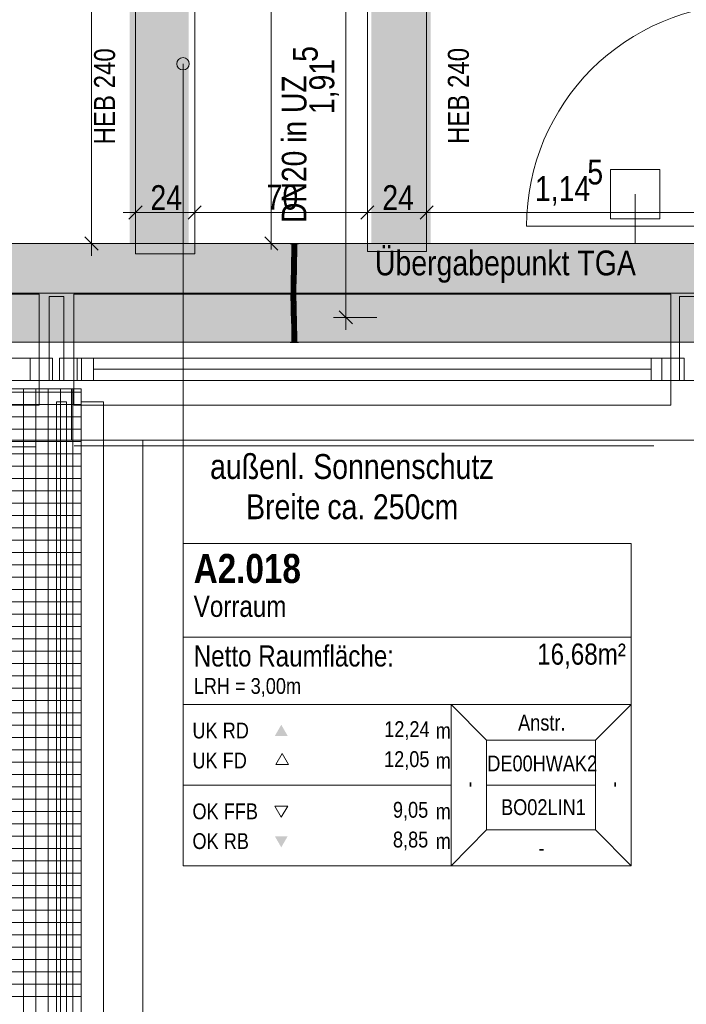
# Model space of a CAD drawing. Extents: x -620 to 300, y 62 to 1112.
# Tile 18 of 88: x -351 to -297, y 552 to 632. Entities that reach past the tile are written whole.
import ezdxf
from ezdxf.lldxf.tags import DXFTag

# ---------------------------------------------------------------- set-up
doc = ezdxf.new("R2010")
doc.units = 0
doc.layers.get('0').update_dxf_attribs({"lineweight": 13})
for name, color, linetype, lineweight, true_color in [('30 -33 Aussenwände- 7 Fassade_ Elemente', 7, 'Continuous', 9, 0x00aacc), ('30 -34 Innenwände- 4 Türen_Fenster', 7, 'Continuous', 15, 0x9955ff), ('30 -34 Innenwände- 6 Elemente', 7, 'Continuous', 9, 0xff6633), ('30 -35 Decken- 1 Konstruktion-Träger- Stahlbeton', 7, 'grob-A06G9RP38I', 13, 0x33aa00), ('70 -72 Beschriftung- 1 Beschriftung allgemein', 7, 'Continuous', 9, 0xff6633), ('70 -75 Raumstempel- 1 Raumstempel', 1, 'Continuous', 50, 0xff0000), ('70 -75 Raumstempel-2 Verweislinie', 1, 'Continuous', 9, 0xff0000), ('70 -76 Bemaßung- 2 Allgemein', 9, 'Continuous', 5, 0x808080), ('E_Leerrohr 20', 7, 'Continuous', 13, 0xcc0099), ('E_Leerrohr 20-Shading', 7, 'Continuous', 13, 0xcc0099), ('iwb_Schraffur_Unterzug', 7, 'Continuous', 5, 0xffffcc)]:
    doc.layers.add(name, color=color, linetype=linetype, lineweight=lineweight, true_color=true_color)
for name, color, linetype, lineweight in [('30 -35 Decken- 1 Konstruktion-Träger- Stahl Hohlprofil', 7, 'grob-A06G9RP38I', 9), ('60- 61 allgemeine Ausstattung- 4 Terrassen', 7, 'Continuous', 9), ('70 -71 Achsen- 1 Gebäudeachsen', 7, 'STRICHPUNKT2-A06G9RP48I', 18), ('Detailelementbeschriftung', 7, 'Continuous', 9)]:
    doc.layers.add(name, color=color, linetype=linetype, lineweight=lineweight)
doc.styles.get("Standard").update_dxf_attribs({"font": 'ARIALN.TTF'})
tags = doc.linetypes.add('fein_strichliert-A06G9RP58I', pattern=[4, 1, -2, 1]).pattern_tags.tags
tags[8:9] = [DXFTag(74, 4), DXFTag(75, 0), DXFTag(340, '0'), DXFTag(46, 0.0), DXFTag(50, 0.0), DXFTag(44, 0.0), DXFTag(45, 0.0)]
tags[6:7] = [DXFTag(74, 4), DXFTag(75, 0), DXFTag(340, '0'), DXFTag(46, 0.0), DXFTag(50, 0.0), DXFTag(44, 0.0), DXFTag(45, 0.0)]
tags[4:5] = [DXFTag(74, 4), DXFTag(75, 0), DXFTag(340, '0'), DXFTag(46, 0.0), DXFTag(50, 0.0), DXFTag(44, 0.0), DXFTag(45, 0.0)]
tags = doc.linetypes.add('grob-A06G9RP38I', pattern=[14, 3, -8, 3]).pattern_tags.tags
tags[8:9] = [DXFTag(74, 4), DXFTag(75, 0), DXFTag(340, '0'), DXFTag(46, 0.0), DXFTag(50, 0.0), DXFTag(44, 0.0), DXFTag(45, 0.0)]
tags[6:7] = [DXFTag(74, 4), DXFTag(75, 0), DXFTag(340, '0'), DXFTag(46, 0.0), DXFTag(50, 0.0), DXFTag(44, 0.0), DXFTag(45, 0.0)]
tags[4:5] = [DXFTag(74, 4), DXFTag(75, 0), DXFTag(340, '0'), DXFTag(46, 0.0), DXFTag(50, 0.0), DXFTag(44, 0.0), DXFTag(45, 0.0)]
tags = doc.linetypes.add('STRICHPUNKT2', pattern=[12.7, 6.35, -3.175, 0, -3.175]).pattern_tags.tags
tags[10:11] = [DXFTag(74, 4), DXFTag(75, 0), DXFTag(340, '0'), DXFTag(46, 0.0), DXFTag(50, 0.0), DXFTag(44, 0.0), DXFTag(45, 0.0)]
tags[8:9] = [DXFTag(74, 4), DXFTag(75, 0), DXFTag(340, '0'), DXFTag(46, 0.0), DXFTag(50, 0.0), DXFTag(44, 0.0), DXFTag(45, 0.0)]
tags[6:7] = [DXFTag(74, 4), DXFTag(75, 0), DXFTag(340, '0'), DXFTag(46, 0.0), DXFTag(50, 0.0), DXFTag(44, 0.0), DXFTag(45, 0.0)]
tags[4:5] = [DXFTag(74, 4), DXFTag(75, 0), DXFTag(340, '0'), DXFTag(46, 0.0), DXFTag(50, 0.0), DXFTag(44, 0.0), DXFTag(45, 0.0)]
tags = doc.linetypes.add('STRICHPUNKT2-A06G9RP48I', pattern=[12.7, 6.35, -3.175, 0, -3.175]).pattern_tags.tags
tags[10:11] = [DXFTag(74, 4), DXFTag(75, 0), DXFTag(340, '0'), DXFTag(46, 0.0), DXFTag(50, 0.0), DXFTag(44, 0.0), DXFTag(45, 0.0)]
tags[8:9] = [DXFTag(74, 4), DXFTag(75, 0), DXFTag(340, '0'), DXFTag(46, 0.0), DXFTag(50, 0.0), DXFTag(44, 0.0), DXFTag(45, 0.0)]
tags[6:7] = [DXFTag(74, 4), DXFTag(75, 0), DXFTag(340, '0'), DXFTag(46, 0.0), DXFTag(50, 0.0), DXFTag(44, 0.0), DXFTag(45, 0.0)]
tags[4:5] = [DXFTag(74, 4), DXFTag(75, 0), DXFTag(340, '0'), DXFTag(46, 0.0), DXFTag(50, 0.0), DXFTag(44, 0.0), DXFTag(45, 0.0)]

# ---------------------------------------------------------------- blocks, each defined once
blk = doc.blocks.new('Shading-A06G9RMF8I', base_point=(-328.627, 610.71))
at = {"layer": 'E_Leerrohr 20-Shading', "color": 223, "true_color": 0xc67fb4}
for points in [[(-328.908, 613.614), (-328.966, 613.614), (-328.914, 612.891), (-328.972, 612.892)], [(-328.566, 613.614), (-328.625, 613.614), (-328.577, 612.886), (-328.631, 612.887)], [(-328.572, 612.886), (-328.566, 613.614), (-328.577, 612.886)], [(-328.914, 612.891), (-328.972, 612.892), (-328.931, 612.167), (-328.988, 612.169)], [(-328.929, 612.167), (-328.914, 612.891), (-328.931, 612.167)], [(-328.619, 612.886), (-328.631, 612.887), (-328.639, 612.16), (-328.646, 612.161)], [(-328.603, 612.159), (-328.577, 612.886), (-328.639, 612.16), (-328.619, 612.886)], [(-328.588, 612.159), (-328.572, 612.886), (-328.603, 612.159), (-328.577, 612.886)], [(-328.931, 612.167), (-328.988, 612.169), (-328.953, 611.443), (-329.007, 611.444)], [(-328.953, 611.443), (-328.95, 611.443), (-328.931, 612.167), (-328.929, 612.167)], [(-328.95, 611.443), (-328.949, 611.443), (-328.929, 612.167)], [(-328.639, 612.16), (-328.646, 612.161), (-328.664, 611.435), (-328.666, 611.435)], [(-328.664, 611.435), (-328.653, 611.435), (-328.639, 612.16), (-328.627, 612.16)], [(-328.653, 611.435), (-328.637, 611.435), (-328.627, 612.16), (-328.603, 612.159)], [(-328.608, 611.434), (-328.588, 612.159), (-328.637, 611.435), (-328.603, 612.159)], [(-329.026, 610.719), (-328.962, 611.169), (-329.007, 611.444), (-328.953, 611.443)], [(-328.977, 610.718), (-328.971, 610.848), (-329.026, 610.719), (-328.962, 611.169)], [(-328.968, 610.718), (-328.955, 611.217), (-328.977, 610.718)], [(-328.962, 611.169), (-328.971, 610.848), (-328.956, 611.207), (-328.958, 611.153)], [(-328.953, 611.443), (-328.962, 611.169), (-328.95, 611.443), (-328.956, 611.207)], [(-328.958, 611.153), (-328.955, 611.217), (-328.956, 611.207)], [(-328.956, 611.207), (-328.955, 611.217), (-328.95, 611.443), (-328.949, 611.443)], [(-328.685, 610.711), (-328.678, 610.711), (-328.673, 611.174), (-328.671, 610.913)], [(-328.678, 610.711), (-328.669, 610.711), (-328.671, 610.913)], [(-328.673, 611.174), (-328.671, 610.913), (-328.664, 611.435), (-328.653, 611.435)], [(-328.664, 611.435), (-328.666, 611.435), (-328.673, 611.174)], [(-328.671, 610.913), (-328.669, 610.711), (-328.653, 611.435), (-328.637, 611.435)], [(-328.627, 610.71), (-328.608, 611.434), (-328.669, 610.711), (-328.637, 611.435)], [(-328.977, 610.718), (-329.026, 610.719), (-329, 609.991), (-329.04, 609.992)], [(-328.981, 609.991), (-328.968, 610.718), (-329, 609.991), (-328.977, 610.718)], [(-328.696, 609.988), (-328.678, 610.711), (-328.699, 609.988), (-328.683, 610.711)], [(-328.683, 610.711), (-328.685, 610.711), (-328.699, 609.988)], [(-328.692, 609.988), (-328.669, 610.711), (-328.696, 609.988), (-328.678, 610.711)], [(-328.692, 609.988), (-328.691, 609.988), (-328.682, 610.316)], [(-328.691, 609.988), (-328.669, 610.711), (-328.682, 610.316)], [(-328.691, 609.988), (-328.64, 609.987), (-328.669, 610.711), (-328.627, 610.71)], [(-329.006, 609.264), (-329.003, 609.63), (-329.043, 609.264), (-329.042, 609.631)], [(-329.006, 609.264), (-329.043, 609.264), (-328.992, 608.654), (-329.035, 608.653)], [(-329.003, 609.63), (-329, 609.991), (-329.042, 609.631), (-329.04, 609.992)], [(-328.985, 609.264), (-328.981, 609.991), (-329.006, 609.264), (-329, 609.991)], [(-328.977, 608.654), (-328.985, 609.264), (-328.992, 608.654), (-329.006, 609.264)], [(-328.702, 609.265), (-328.699, 609.625), (-328.701, 609.463)], [(-328.702, 609.265), (-328.698, 609.265), (-328.699, 609.625), (-328.695, 609.625)], [(-328.699, 609.265), (-328.702, 609.265), (-328.693, 608.659), (-328.694, 608.659)], [(-328.699, 609.625), (-328.7, 609.625), (-328.701, 609.463)], [(-328.7, 609.625), (-328.699, 609.625), (-328.699, 609.988), (-328.696, 609.988)], [(-328.699, 609.625), (-328.695, 609.625), (-328.696, 609.988), (-328.692, 609.988)], [(-328.684, 608.659), (-328.698, 609.265), (-328.693, 608.659), (-328.699, 609.265)], [(-328.698, 609.265), (-328.643, 609.266), (-328.695, 609.625), (-328.642, 609.624)], [(-328.635, 608.66), (-328.643, 609.266), (-328.684, 608.659), (-328.698, 609.265)], [(-328.695, 609.625), (-328.642, 609.624), (-328.691, 609.988), (-328.64, 609.987)], [(-328.695, 609.625), (-328.691, 609.988), (-328.694, 609.698)], [(-328.691, 609.988), (-328.692, 609.988), (-328.694, 609.698)], [(-328.992, 608.654), (-329.035, 608.653), (-328.967, 608.044), (-329.02, 608.042)], [(-328.962, 608.044), (-328.977, 608.654), (-328.967, 608.044), (-328.992, 608.654)], [(-328.684, 608.659), (-328.694, 608.659), (-328.659, 608.052), (-328.679, 608.052)], [(-328.621, 608.053), (-328.635, 608.66), (-328.659, 608.052), (-328.684, 608.659)], [(-329.02, 608.042), (-328.999, 607.875), (-328.967, 608.044), (-328.958, 607.875)], [(-328.999, 607.875), (-329.02, 608.042), (-329.015, 607.875)], [(-329.002, 607.434), (-328.944, 607.435), (-329.015, 607.875), (-328.999, 607.875)], [(-328.999, 607.875), (-328.944, 607.435), (-328.958, 607.875), (-328.955, 607.806)], [(-328.955, 607.806), (-328.962, 608.044), (-328.967, 608.044)], [(-328.65, 607.878), (-328.659, 608.052), (-328.674, 607.877), (-328.679, 608.052)], [(-328.628, 607.445), (-328.65, 607.878), (-328.661, 607.444), (-328.674, 607.877)], [(-328.615, 607.878), (-328.621, 608.053), (-328.65, 607.878), (-328.659, 608.052)], [(-328.628, 607.445), (-328.602, 607.445), (-328.65, 607.878), (-328.615, 607.878)], [(-328.944, 607.435), (-329.002, 607.434), (-328.926, 606.827), (-328.985, 606.826)], [(-328.628, 607.445), (-328.661, 607.444), (-328.598, 606.836), (-328.643, 606.834)], [(-328.598, 606.836), (-328.643, 606.834), (-328.575, 606.225), (-328.63, 606.224)], [(-328.585, 606.836), (-328.602, 607.445), (-328.598, 606.836), (-328.628, 607.445)], [(-328.571, 606.225), (-328.585, 606.836), (-328.575, 606.225), (-328.598, 606.836)], [(-328.926, 606.827), (-328.985, 606.826), (-328.914, 606.22), (-328.971, 606.219)], [(-328.914, 606.22), (-328.971, 606.219), (-328.911, 605.614), (-328.966, 605.614)], [(-328.913, 606.22), (-328.926, 606.827), (-328.914, 606.22), (-328.926, 606.827)], [(-328.908, 605.614), (-328.913, 606.22), (-328.911, 605.614), (-328.914, 606.22)], [(-328.566, 605.614), (-328.575, 606.225), (-328.625, 605.614), (-328.63, 606.224)], [(-328.566, 605.614), (-328.571, 606.225), (-328.575, 606.225)]]:
    blk.add_solid(points, dxfattribs=at)
at = {"layer": 'E_Leerrohr 20-Shading', "color": 231, "true_color": 0xe17fc9}
for points in [[(-328.801, 613.614), (-328.908, 613.614), (-328.801, 612.889), (-328.914, 612.891)], [(-328.772, 612.889), (-328.766, 613.614), (-328.801, 612.889), (-328.801, 613.614)], [(-328.766, 613.614), (-328.772, 612.889), (-328.768, 612.889)], [(-328.762, 612.889), (-328.766, 613.614), (-328.768, 612.889)], [(-328.631, 612.887), (-328.625, 613.614), (-328.762, 612.889), (-328.766, 613.614)], [(-328.868, 612.89), (-328.914, 612.891), (-328.865, 612.166), (-328.929, 612.167)], [(-328.805, 612.164), (-328.801, 612.889), (-328.865, 612.166), (-328.868, 612.89)], [(-328.788, 612.164), (-328.772, 612.889), (-328.805, 612.164), (-328.801, 612.889)], [(-328.772, 612.889), (-328.788, 612.164), (-328.783, 612.164)], [(-328.772, 612.164), (-328.768, 612.889), (-328.783, 612.164), (-328.772, 612.889)], [(-328.751, 612.163), (-328.762, 612.889), (-328.772, 612.164), (-328.768, 612.889)], [(-328.646, 612.161), (-328.631, 612.887), (-328.751, 612.163), (-328.762, 612.889)], [(-328.865, 612.166), (-328.929, 612.167), (-328.864, 611.441), (-328.949, 611.443)], [(-328.864, 611.441), (-328.821, 611.439), (-328.865, 612.166), (-328.809, 612.164)], [(-328.821, 611.439), (-328.812, 611.439), (-328.809, 612.164), (-328.805, 612.164)], [(-328.807, 611.439), (-328.788, 612.164), (-328.812, 611.439), (-328.805, 612.164)], [(-328.783, 612.164), (-328.788, 612.164), (-328.796, 611.439), (-328.807, 611.439)], [(-328.778, 611.438), (-328.772, 612.164), (-328.796, 611.439), (-328.783, 612.164)], [(-328.737, 611.437), (-328.751, 612.163), (-328.778, 611.438), (-328.772, 612.164)], [(-328.666, 611.435), (-328.646, 612.161), (-328.737, 611.437), (-328.751, 612.163)], [(-328.955, 611.217), (-328.968, 610.718), (-328.945, 610.717)], [(-328.949, 611.443), (-328.955, 611.217), (-328.864, 611.441), (-328.864, 611.358)], [(-328.864, 611.358), (-328.955, 611.217), (-328.863, 610.859)], [(-328.945, 610.717), (-328.863, 610.715), (-328.955, 611.217), (-328.863, 610.859)], [(-328.864, 611.441), (-328.864, 611.358), (-328.821, 611.439), (-328.821, 611.426)], [(-328.821, 611.426), (-328.864, 611.358), (-328.831, 610.734), (-328.863, 610.859)], [(-328.863, 610.859), (-328.863, 610.715), (-328.831, 610.734), (-328.832, 610.714)], [(-328.827, 610.714), (-328.812, 611.439), (-328.831, 610.734), (-328.821, 611.426)], [(-328.812, 611.439), (-328.827, 610.714), (-328.814, 611.175)], [(-328.814, 611.175), (-328.827, 610.714), (-328.812, 611.175), (-328.823, 610.714)], [(-328.823, 610.714), (-328.809, 610.714), (-328.812, 611.175), (-328.801, 611.175)], [(-328.821, 611.426), (-328.812, 611.439), (-328.821, 611.439)], [(-328.814, 611.175), (-328.807, 611.439), (-328.812, 611.439)], [(-328.814, 611.175), (-328.801, 611.175), (-328.807, 611.439), (-328.796, 611.439)], [(-328.809, 610.714), (-328.784, 610.713), (-328.801, 611.175), (-328.78, 611.175)], [(-328.801, 611.175), (-328.78, 611.175), (-328.796, 611.439), (-328.778, 611.438)], [(-328.784, 610.713), (-328.724, 610.712), (-328.78, 611.175), (-328.732, 611.174)], [(-328.732, 611.174), (-328.737, 611.437), (-328.78, 611.175), (-328.778, 611.438)], [(-328.673, 611.174), (-328.666, 611.435), (-328.732, 611.174), (-328.737, 611.437)], [(-328.724, 610.712), (-328.685, 610.711), (-328.732, 611.174), (-328.673, 611.174)], [(-328.945, 610.717), (-328.968, 610.718), (-328.936, 609.991), (-328.981, 609.991)], [(-328.936, 609.991), (-328.859, 609.99), (-328.945, 610.717), (-328.863, 610.715)], [(-328.863, 610.715), (-328.859, 609.99), (-328.832, 610.714), (-328.84, 609.99)], [(-328.84, 609.99), (-328.827, 610.714), (-328.832, 610.714)], [(-328.823, 610.714), (-328.827, 610.714), (-328.837, 609.99), (-328.84, 609.99)], [(-328.819, 609.989), (-328.809, 610.714), (-328.837, 609.99), (-328.823, 610.714)], [(-328.832, 610.714), (-328.827, 610.714), (-328.831, 610.734)], [(-328.788, 609.989), (-328.784, 610.713), (-328.819, 609.989), (-328.809, 610.714)], [(-328.714, 609.988), (-328.724, 610.712), (-328.788, 609.989), (-328.784, 610.713)], [(-328.714, 609.988), (-328.707, 609.988), (-328.724, 610.712), (-328.686, 610.711)], [(-328.707, 609.988), (-328.699, 609.988), (-328.686, 610.711), (-328.685, 610.711)], [(-328.936, 609.991), (-328.981, 609.991), (-328.934, 609.265), (-328.985, 609.264)], [(-328.934, 609.265), (-328.985, 609.264), (-328.939, 608.654), (-328.977, 608.654)], [(-328.939, 608.654), (-328.837, 608.656), (-328.934, 609.265), (-328.85, 609.265)], [(-328.936, 609.991), (-328.935, 609.629), (-328.859, 609.99), (-328.855, 609.628)], [(-328.935, 609.629), (-328.934, 609.265), (-328.855, 609.628), (-328.85, 609.265)], [(-328.859, 609.99), (-328.855, 609.628), (-328.84, 609.99), (-328.842, 609.628)], [(-328.85, 609.628), (-328.855, 609.628), (-328.847, 609.265), (-328.85, 609.265)], [(-328.842, 609.628), (-328.85, 609.628), (-328.843, 609.265), (-328.847, 609.265)], [(-328.85, 609.265), (-328.837, 608.656), (-328.847, 609.265), (-328.835, 608.656)], [(-328.835, 608.656), (-328.843, 609.265), (-328.847, 609.265)], [(-328.823, 609.265), (-328.842, 609.628), (-328.843, 609.265)], [(-328.823, 609.265), (-328.843, 609.265), (-328.822, 608.657), (-328.835, 608.656)], [(-328.823, 609.265), (-328.819, 609.989), (-328.842, 609.628), (-328.837, 609.99)], [(-328.837, 609.99), (-328.84, 609.99), (-328.842, 609.628)], [(-328.823, 609.265), (-328.789, 609.265), (-328.822, 609.461), (-328.788, 609.462)], [(-328.786, 608.657), (-328.789, 609.265), (-328.822, 608.657), (-328.823, 609.265)], [(-328.788, 609.462), (-328.788, 609.989), (-328.822, 609.461), (-328.819, 609.989)], [(-328.788, 609.462), (-328.789, 609.265), (-328.712, 609.369), (-328.714, 609.265)], [(-328.789, 609.265), (-328.786, 608.657), (-328.714, 609.265), (-328.715, 609.239)], [(-328.712, 609.463), (-328.714, 609.988), (-328.788, 609.462), (-328.788, 609.989)], [(-328.788, 609.462), (-328.712, 609.369), (-328.712, 609.463)], [(-328.715, 609.239), (-328.786, 608.657), (-328.73, 608.658)], [(-328.712, 609.265), (-328.715, 609.239), (-328.726, 608.658), (-328.73, 608.658)], [(-328.712, 609.265), (-328.726, 608.658), (-328.713, 609.129)], [(-328.717, 608.659), (-328.709, 609.265), (-328.713, 609.129)], [(-328.709, 609.265), (-328.717, 608.659), (-328.702, 609.265), (-328.707, 608.659)], [(-328.715, 609.239), (-328.712, 609.265), (-328.714, 609.265)], [(-328.714, 609.988), (-328.713, 609.782), (-328.707, 609.988)], [(-328.714, 609.265), (-328.712, 609.265), (-328.712, 609.369)], [(-328.713, 609.782), (-328.712, 609.265), (-328.707, 609.988), (-328.699, 609.988)], [(-328.709, 609.265), (-328.712, 609.265), (-328.713, 609.129)], [(-328.712, 609.265), (-328.709, 609.265), (-328.699, 609.988), (-328.7, 609.625)], [(-328.704, 609.463), (-328.709, 609.265), (-328.701, 609.463), (-328.702, 609.265)], [(-328.707, 608.659), (-328.694, 608.659), (-328.702, 609.265)], [(-328.7, 609.625), (-328.704, 609.463), (-328.701, 609.463)], [(-328.939, 608.654), (-328.977, 608.654), (-328.95, 608.044), (-328.962, 608.044)], [(-328.95, 608.044), (-328.82, 608.048), (-328.939, 608.654), (-328.837, 608.656)], [(-328.82, 608.048), (-328.835, 608.656), (-328.837, 608.656)], [(-328.822, 608.657), (-328.835, 608.656), (-328.817, 608.048), (-328.82, 608.048)], [(-328.782, 608.049), (-328.786, 608.657), (-328.817, 608.048), (-328.822, 608.657)], [(-328.782, 608.049), (-328.745, 608.05), (-328.786, 608.657), (-328.726, 608.658)], [(-328.745, 608.05), (-328.728, 608.05), (-328.726, 608.658), (-328.717, 608.659)], [(-328.728, 608.05), (-328.713, 608.051), (-328.717, 608.659), (-328.707, 608.659)], [(-328.726, 608.658), (-328.717, 608.659), (-328.713, 609.129)], [(-328.713, 608.051), (-328.679, 608.052), (-328.707, 608.659), (-328.694, 608.659)], [(-328.95, 608.044), (-328.962, 608.044), (-328.955, 607.806)], [(-328.955, 607.806), (-328.802, 607.439), (-328.953, 607.875), (-328.815, 607.877)], [(-328.802, 607.439), (-328.955, 607.806), (-328.944, 607.435)], [(-328.815, 607.877), (-328.82, 608.048), (-328.953, 607.875), (-328.95, 608.044)], [(-328.817, 608.048), (-328.82, 608.048), (-328.815, 607.877)], [(-328.777, 607.44), (-328.782, 608.049), (-328.815, 607.877), (-328.817, 608.048)], [(-328.777, 607.44), (-328.815, 607.877), (-328.802, 607.439)], [(-328.777, 607.44), (-328.764, 607.44), (-328.782, 608.049), (-328.745, 608.05)], [(-328.764, 607.44), (-328.741, 607.441), (-328.745, 608.05), (-328.728, 608.05)], [(-328.728, 608.05), (-328.741, 607.441), (-328.713, 608.051), (-328.717, 607.674)], [(-328.717, 607.674), (-328.741, 607.441), (-328.72, 607.442)], [(-328.679, 608.052), (-328.717, 607.674), (-328.681, 607.443), (-328.72, 607.442)], [(-328.717, 607.674), (-328.679, 608.052), (-328.713, 608.051)], [(-328.679, 608.052), (-328.681, 607.443), (-328.674, 607.877)], [(-328.681, 607.443), (-328.661, 607.444), (-328.674, 607.877)], [(-328.802, 607.439), (-328.944, 607.435), (-328.785, 606.831), (-328.926, 606.827)], [(-328.777, 607.44), (-328.802, 607.439), (-328.772, 606.831), (-328.785, 606.831)], [(-328.764, 607.44), (-328.777, 607.44), (-328.774, 607.129)], [(-328.772, 606.831), (-328.764, 607.44), (-328.774, 607.129)], [(-328.772, 606.831), (-328.753, 606.832), (-328.764, 607.44), (-328.741, 607.441)], [(-328.762, 606.222), (-328.7, 606.223), (-328.753, 606.832), (-328.691, 606.833)], [(-328.741, 607.441), (-328.753, 606.832), (-328.72, 607.442), (-328.727, 606.832)], [(-328.727, 606.832), (-328.691, 606.833), (-328.72, 607.442), (-328.681, 607.443)], [(-328.7, 606.223), (-328.63, 606.224), (-328.691, 606.833), (-328.643, 606.834)], [(-328.691, 606.833), (-328.643, 606.834), (-328.681, 607.443), (-328.661, 607.444)], [(-328.916, 606.828), (-328.926, 606.827), (-328.913, 606.22)], [(-328.771, 606.222), (-328.785, 606.831), (-328.913, 606.22), (-328.916, 606.828)], [(-328.771, 606.222), (-328.913, 606.22), (-328.766, 605.614), (-328.908, 605.614)], [(-328.772, 606.831), (-328.785, 606.831), (-328.768, 606.222), (-328.771, 606.222)], [(-328.762, 606.222), (-328.753, 606.832), (-328.768, 606.222), (-328.772, 606.831)], [(-328.766, 605.614), (-328.768, 606.222), (-328.771, 606.222)], [(-328.766, 605.614), (-328.762, 606.222), (-328.768, 606.222)], [(-328.766, 605.614), (-328.708, 605.614), (-328.762, 606.222), (-328.7, 606.223)], [(-328.708, 605.614), (-328.625, 605.614), (-328.7, 606.223), (-328.63, 606.224)]]:
    blk.add_solid(points, dxfattribs=at)
blk = doc.blocks.new('Shading-A06G9RMH8I', base_point=(-328.766, 606.402))
at = {"layer": 'E_Leerrohr 20-Shading', "color": 213, "true_color": 0xd67fc0}
for points in [[(-328.766, 606.402), (-328.966, 606.402), (-328.766, 605.614), (-328.966, 605.614)], [(-328.566, 606.402), (-328.766, 606.402), (-328.566, 605.614), (-328.766, 605.614)], [(-328.831, 605.614), (-329.096, 605.614), (-328.831, 605.602), (-329.096, 605.602)], [(-328.766, 605.602), (-328.766, 605.614), (-328.831, 605.602), (-328.831, 605.614)], [(-328.436, 605.614), (-328.766, 605.614), (-328.436, 605.602), (-328.766, 605.602)]]:
    blk.add_solid(points, dxfattribs=at)
blk = doc.blocks.new('Shading-A06G9RMJ8I', base_point=(-328.966, 612.826))
at = {"layer": 'E_Leerrohr 20-Shading', "color": 213, "true_color": 0xd67fc0}
for points in [[(-329.096, 613.626), (-329.096, 613.614), (-328.831, 613.626), (-328.831, 613.614)], [(-328.966, 612.826), (-328.766, 612.826), (-328.966, 613.614), (-328.766, 613.614)], [(-328.831, 613.614), (-328.766, 613.614), (-328.831, 613.626), (-328.766, 613.626)], [(-328.766, 613.614), (-328.436, 613.614), (-328.766, 613.626), (-328.436, 613.626)], [(-328.766, 612.826), (-328.566, 612.826), (-328.766, 613.614), (-328.566, 613.614)]]:
    blk.add_solid(points, dxfattribs=at)
blk = doc.blocks.new('Referenz-A06G9RP68I')
at = {"layer": '30 -33 Aussenwände- 7 Fassade_ Elemente', "color": 0, "lineweight": -2}
for p, q in [((-349.447, 609.534), (-397.847, 609.534)), ((-349.447, 604.334), (-349.447, 609.534)), ((-346.647, 609.534), (-346.647, 604.334)), ((-298.247, 609.534), (-346.647, 609.534)), ((-298.247, 604.334), (-298.247, 609.534)), ((-351.047, 604.334), (-349.447, 604.334)), ((-349.447, 604.334), (-349.447, 602.534)), ((-346.647, 604.334), (-346.647, 602.534)), ((-345.047, 604.334), (-346.647, 604.334)), ((-345.047, 604.334), (-345.047, 602.534)), ((-345.047, 604.334), (-299.847, 604.334)), ((-299.847, 602.534), (-299.847, 604.334)), ((-299.847, 604.334), (-298.247, 604.334)), ((-298.247, 604.334), (-298.247, 602.534)), ((-345.047, 603.434), (-299.847, 603.434)), ((-349.447, 602.534), (-351.047, 602.534)), ((-349.447, 602.534), (-349.447, 600.534)), ((-346.647, 600.534), (-346.647, 602.534)), ((-346.647, 602.534), (-345.047, 602.534)), ((-299.847, 602.534), (-345.047, 602.534)), ((-298.247, 602.534), (-299.847, 602.534)), ((-298.247, 602.534), (-298.247, 600.534)), ((-346.847, 597.694), (-346.847, 601.834)), ((-349.447, 600.534), (-397.847, 600.534)), ((-298.247, 600.534), (-346.647, 600.534)), ((-292.547, 597.694), (-346.847, 597.694))]:
    blk.add_line(p, q, dxfattribs=at)
at = {"layer": '30 -33 Aussenwände- 7 Fassade_ Elemente', "color": 0, "linetype": 'Continuous', "lineweight": -2, "ltscale": 0.13}
for p, q in [((-348.647, 609.334), (-347.447, 609.334)), ((-348.647, 602.534), (-348.647, 609.334)), ((-347.447, 609.334), (-347.447, 602.534)), ((-297.547, 609.334), (-296.347, 609.334)), ((-297.547, 602.534), (-297.547, 609.334)), ((-397.575, 604.334), (-348.375, 604.334)), ((-350.175, 602.534), (-350.175, 604.334)), ((-350.175, 604.334), (-348.375, 604.334)), ((-348.375, 604.334), (-348.375, 602.534)), ((-348.375, 604.334), (-348.375, 602.534)), ((-347.821, 602.534), (-347.821, 604.334)), ((-347.821, 604.334), (-346.021, 604.334)), ((-346.375, 604.334), (-297.175, 604.334)), ((-346.375, 602.534), (-346.375, 604.334)), ((-346.021, 604.334), (-346.021, 602.534)), ((-298.975, 604.334), (-297.175, 604.334)), ((-298.975, 602.534), (-298.975, 604.334)), ((-297.175, 604.334), (-297.175, 602.534)), ((-297.175, 604.334), (-297.175, 602.534)), ((-348.375, 602.534), (-397.575, 602.534)), ((-348.375, 602.534), (-350.175, 602.534)), ((-347.447, 602.534), (-348.647, 602.534)), ((-346.021, 602.534), (-347.821, 602.534)), ((-297.175, 602.534), (-346.375, 602.534)), ((-297.175, 602.534), (-298.975, 602.534)), ((-296.347, 602.534), (-297.547, 602.534))]:
    blk.add_line(p, q, dxfattribs=at)
at = {"layer": '30 -33 Aussenwände- 7 Fassade_ Elemente', "color": 0, "linetype": 'grob-A06G9RP38I', "lineweight": -2, "ltscale": 0.13}
blk.add_line((-344.247, 597.694), (-395.147, 597.694), dxfattribs=at)
at = {"layer": '30 -34 Innenwände- 4 Türen_Fenster', "color": 0, "linetype": 'grob-A06G9RP38I', "lineweight": -2, "ltscale": 0.13}
blk.add_line((-291.947, 615.034), (-309.947, 615.034), dxfattribs=at)
blk.add_ellipse((-291.947, 615.034), major_axis=(0, 18), ratio=1, start_param=0, end_param=1.570796, dxfattribs=at)
at = {"layer": '30 -34 Innenwände- 6 Elemente', "color": 0, "linetype": 'Continuous', "lineweight": -2, "ltscale": 0.13}
for p, q in [((-348.047, 600.795), (-348.047, 448.634)), ((-347.247, 600.795), (-348.047, 600.795)), ((-347.247, 449.434), (-347.247, 600.795)), ((-346.047, 600.795), (-346.047, 450.634)), ((-344.247, 600.795), (-346.047, 600.795)), ((-344.247, 452.434), (-344.247, 600.795))]:
    blk.add_line(p, q, dxfattribs=at)
at = {"layer": '30 -35 Decken- 1 Konstruktion-Träger- Stahl Hohlprofil', "color": 0, "linetype": 'grob-A06G9RP38I', "lineweight": -2, "ltscale": 0.13}
for p, q in [((-341.647, 612.791), (-341.647, 771.691)), ((-336.847, 771.691), (-336.847, 612.791)), ((-322.847, 612.976), (-322.847, 771.876)), ((-318.047, 771.876), (-318.047, 612.976)), ((-336.847, 612.791), (-341.647, 612.791)), ((-318.047, 612.976), (-322.847, 612.976))]:
    blk.add_line(p, q, dxfattribs=at)
at = {"layer": '30 -35 Decken- 1 Konstruktion-Träger- Stahlbeton', "color": 0, "lineweight": -2}
for p, q in [((-452.147, 613.634), (34.853, 613.634)), ((-452.147, 605.634), (34.853, 605.634))]:
    blk.add_line(p, q, dxfattribs=at)
at = {"layer": '60- 61 allgemeine Ausstattung- 4 Terrassen', "color": 0, "lineweight": -2}
for p, q in [((-346.047, 601.834), (-448.347, 601.834)), ((-448.347, 601.575), (-346.047, 601.575)), ((-350.727, 454.734), (-350.727, 601.834)), ((-349.727, 454.734), (-349.727, 601.834)), ((-348.727, 454.734), (-348.727, 601.834)), ((-347.727, 454.734), (-347.727, 601.834)), ((-346.727, 454.734), (-346.727, 601.834)), ((-346.047, 454.734), (-346.047, 601.834)), ((-448.347, 600.575), (-346.047, 600.575)), ((-448.347, 599.575), (-346.047, 599.575)), ((-448.347, 598.575), (-346.047, 598.575)), ((-448.347, 597.575), (-346.047, 597.575)), ((-448.347, 596.575), (-346.047, 596.575)), ((-448.347, 595.575), (-346.047, 595.575)), ((-448.347, 594.575), (-346.047, 594.575)), ((-448.347, 593.575), (-346.047, 593.575)), ((-448.347, 592.575), (-346.047, 592.575)), ((-448.347, 591.575), (-346.047, 591.575)), ((-448.347, 590.575), (-346.047, 590.575)), ((-448.347, 589.575), (-346.047, 589.575)), ((-448.347, 588.575), (-346.047, 588.575)), ((-448.347, 587.575), (-346.047, 587.575)), ((-448.347, 586.575), (-346.047, 586.575)), ((-448.347, 585.575), (-346.047, 585.575)), ((-448.347, 584.575), (-346.047, 584.575)), ((-448.347, 583.575), (-346.047, 583.575)), ((-448.347, 582.575), (-346.047, 582.575)), ((-448.347, 581.575), (-346.047, 581.575)), ((-448.347, 580.575), (-346.047, 580.575)), ((-448.347, 579.575), (-346.047, 579.575)), ((-448.347, 578.575), (-346.047, 578.575)), ((-448.347, 577.575), (-346.047, 577.575)), ((-448.347, 576.575), (-346.047, 576.575)), ((-448.347, 575.575), (-346.047, 575.575)), ((-448.347, 574.575), (-346.047, 574.575)), ((-448.347, 573.575), (-346.047, 573.575)), ((-448.347, 572.575), (-346.047, 572.575)), ((-448.347, 571.575), (-346.047, 571.575)), ((-448.347, 570.575), (-346.047, 570.575)), ((-448.347, 569.575), (-346.047, 569.575)), ((-448.347, 568.575), (-346.047, 568.575)), ((-448.347, 567.575), (-346.047, 567.575)), ((-448.347, 566.575), (-346.047, 566.575)), ((-448.347, 565.575), (-346.047, 565.575)), ((-448.347, 564.575), (-346.047, 564.575)), ((-448.347, 563.575), (-346.047, 563.575)), ((-448.347, 562.575), (-346.047, 562.575)), ((-448.347, 561.575), (-346.047, 561.575)), ((-448.347, 560.575), (-346.047, 560.575)), ((-448.347, 559.575), (-346.047, 559.575)), ((-448.347, 558.575), (-346.047, 558.575)), ((-448.347, 557.575), (-346.047, 557.575)), ((-448.347, 556.575), (-346.047, 556.575)), ((-448.347, 555.575), (-346.047, 555.575)), ((-444.207, 554.575), (-346.047, 554.575)), ((-444.207, 553.575), (-346.047, 553.575)), ((-444.207, 552.575), (-346.047, 552.575))]:
    blk.add_line(p, q, dxfattribs=at)
at = {"layer": '60- 61 allgemeine Ausstattung- 4 Terrassen', "color": 0, "linetype": 'Continuous', "lineweight": -2, "ltscale": 0.13}
blk.add_line((-341.047, 456.574), (-341.047, 597.694), dxfattribs=at)
at = {"layer": '70 -71 Achsen- 1 Gebäudeachsen', "color": 0, "linetype": 'STRICHPUNKT2-A06G9RP48I', "lineweight": -2, "ltscale": 0.13}
blk.add_line((-539.606, 609.614), (75.885, 609.614), dxfattribs=at)
at = {"layer": '70 -72 Beschriftung- 1 Beschriftung allgemein', "color": 0, "linetype": 'fein_strichliert-A06G9RP58I', "lineweight": -2, "ltscale": 0.13}
for p, q in [((-303.147, 619.634), (-299.147, 619.634)), ((-303.147, 615.634), (-303.147, 619.634)), ((-299.147, 619.634), (-299.147, 615.634)), ((-299.147, 615.634), (-303.147, 615.634))]:
    blk.add_line(p, q, dxfattribs=at)
at = {"layer": '70 -72 Beschriftung- 1 Beschriftung allgemein', "color": 0, "linetype": 'Continuous', "lineweight": -2, "ltscale": 0.13}
for p, q in [((-301.147, 613.634), (-301.147, 617.634)), ((-399.247, 602.534), (-349.247, 602.534)), ((-349.777, 597.138), (-396.777, 597.138)), ((-299.623, 597.229), (-346.623, 597.229))]:
    blk.add_line(p, q, dxfattribs=at)
at = {"layer": '70 -75 Raumstempel- 1 Raumstempel', "color": 0, "lineweight": -2}
for p, q in [((-337.797, 589.313), (-337.797, 563.174)), ((-301.473, 589.313), (-337.797, 589.313)), ((-301.473, 563.174), (-301.473, 589.313)), ((-301.473, 581.718), (-337.797, 581.718)), ((-337.797, 576.243), (-316.068, 576.243)), ((-313.185, 573.346), (-316.068, 576.243)), ((-301.473, 576.243), (-316.068, 576.243)), ((-316.068, 576.243), (-316.068, 563.174)), ((-304.357, 573.346), (-301.473, 576.243)), ((-313.185, 566.071), (-313.185, 573.346)), ((-313.185, 573.346), (-304.357, 573.346)), ((-304.357, 566.071), (-304.357, 573.346)), ((-329.76, 572.283), (-330.283, 571.377)), ((-329.237, 571.377), (-329.76, 572.283)), ((-330.283, 571.377), (-329.237, 571.377)), ((-337.797, 569.708), (-316.068, 569.708)), ((-304.357, 569.708), (-313.185, 569.708)), ((-329.831, 567.104), (-330.354, 568.01)), ((-330.354, 568.01), (-329.308, 568.01)), ((-329.308, 568.01), (-329.831, 567.104)), ((-313.185, 566.071), (-316.068, 563.174)), ((-313.185, 566.071), (-304.357, 566.071)), ((-304.357, 566.071), (-301.473, 563.174)), ((-301.473, 563.174), (-337.797, 563.174))]:
    blk.add_line(p, q, dxfattribs=at)
for points in [[(-329.308, 573.698), (-329.831, 574.604), (-330.354, 573.698)], [(-329.308, 565.568), (-329.831, 564.661), (-330.354, 565.568)]]:
    blk.add_solid(points, dxfattribs=at)
at = {"layer": '70 -75 Raumstempel-2 Verweislinie', "color": 0, "linetype": 'Continuous', "lineweight": -2, "ltscale": 0.13}
blk.add_line((-337.797, 589.313), (-337.797, 628.209), dxfattribs=at)
at = {"layer": '70 -75 Raumstempel-2 Verweislinie', "color": 0, "linetype": 'ByBlock', "lineweight": -2, "ltscale": 0.13}
blk.add_circle((-337.797, 628.209), 0.5, dxfattribs=at)
at = {"layer": '70 -76 Bemaßung- 2 Allgemein', "color": 0, "linetype": 'Continuous', "lineweight": -2, "ltscale": 0.13}
for p, q in [((-330.646, 614.695), (-330.646, 670.874)), ((-345.214, 614.695), (-345.214, 665.874)), ((-324.597, 608.695), (-324.597, 644.874)), ((-342.178, 615.612), (-341.116, 616.673)), ((-341.647, 615.791), (-341.647, 617.143)), ((-336.316, 616.673), (-337.378, 615.612)), ((-337.378, 615.612), (-336.316, 616.673)), ((-336.847, 615.791), (-336.847, 617.143)), ((-336.847, 615.791), (-336.847, 617.143)), ((-322.316, 616.673), (-323.378, 615.612)), ((-323.378, 615.612), (-322.316, 616.673)), ((-322.847, 615.976), (-322.847, 617.143)), ((-322.847, 615.976), (-322.847, 617.143)), ((-317.516, 616.673), (-318.578, 615.612)), ((-318.578, 615.612), (-317.516, 616.673)), ((-318.047, 615.976), (-318.047, 617.143)), ((-318.047, 615.976), (-318.047, 617.143)), ((-342.647, 616.143), (-340.587, 616.143)), ((-337.907, 616.143), (-340.587, 616.143)), ((-335.847, 616.143), (-337.907, 616.143)), ((-337.847, 616.143), (-335.787, 616.143)), ((-323.907, 616.143), (-335.787, 616.143)), ((-321.847, 616.143), (-323.907, 616.143)), ((-323.847, 616.143), (-321.787, 616.143)), ((-319.107, 616.143), (-321.787, 616.143)), ((-317.047, 616.143), (-319.107, 616.143)), ((-319.047, 616.143), (-316.987, 616.143)), ((-296.207, 616.143), (-316.987, 616.143)), ((-344.683, 613.104), (-345.744, 614.165)), ((-345.214, 612.634), (-345.214, 614.695)), ((-330.115, 613.104), (-331.176, 614.165)), ((-330.646, 613.134), (-330.646, 614.695)), ((-347.596, 613.634), (-346.214, 613.634)), ((-332.97, 613.634), (-331.646, 613.634)), ((-324.597, 606.634), (-324.597, 608.695)), ((-322.097, 607.634), (-325.597, 607.634)), ((-324.066, 607.104), (-325.128, 608.165))]:
    blk.add_line(p, q, dxfattribs=at)
at = {"layer": '70 -72 Beschriftung- 1 Beschriftung allgemein', "color": 0, "linetype": 'Continuous', "lineweight": -2, "ltscale": 0.13, "char_height": 1.7, "attachment_point": 1, "rotation": 90}
for insert in [(-345.006, 621.669), (-316.324, 621.7)]:
    blk.add_mtext('{\\fArial Narrow;HEB 240}', dxfattribs=dict(at, insert=insert))
at = {"layer": '70 -72 Beschriftung- 1 Beschriftung allgemein', "color": 0, "linetype": 'Continuous', "lineweight": -2, "ltscale": 0.13, "char_height": 2.01377, "attachment_point": 1}
for s, insert in [('{\\fArial Narrow;Übergabepunkt TGA}', (-322.238, 613.062)), ('{\\fArial Narrow;außenl.}', (-335.6, 596.552)), ('{\\fArial Narrow;Sonnenschutz}', (-327.239, 596.552)), ('{\\fArial Narrow;Breite}', (-332.682, 593.289)), ('{\\fArial Narrow;250cm}', (-322.401, 593.289)), ('{\\fArial Narrow;ca.}', (-326.096, 593.289))]:
    blk.add_mtext(s, dxfattribs=dict(at, insert=insert))
at = {"layer": '70 -75 Raumstempel- 1 Raumstempel', "color": 0, "linetype": 'Continuous', "lineweight": -2, "ltscale": 0.13, "attachment_point": 1}
for s, insert, char_height, rotation in [('{\\fArial Narrow|b1|i0;A2.018}', (-336.93, 588.456), 2.3536, 0), ('{\\fArial Narrow;Vorraum}', (-336.93, 585.063), 1.71171, 0), ('{\\fArial Narrow;16,68m²}', (-309.085, 581.189), 1.71171, 0), ('{\\fArial Narrow;Netto Raumfläche:}', (-336.93, 581.039), 1.71171, 0), ('{\\fArial Narrow;LRH = 3,00m}', (-336.93, 578.39), 1.28378, 0), ('{\\fArial Narrow;12,24}', (-321.485, 574.892), 1.28378, 0), ('{\\fArial Narrow;Anstr.}', (-310.629, 575.421), 1.28378, 0), ('{\\fArial Narrow;UK RD}', (-337.032, 574.778), 1.28378, 0), ('{\\fArial Narrow;m}', (-317.312, 574.768), 1.28378, 0), ('{\\fArial Narrow;UK FD}', (-337.032, 572.344), 1.28378, 0), ('{\\fArial Narrow;12,05}', (-321.498, 572.459), 1.28378, 0), ('{\\fArial Narrow;m}', (-317.312, 572.334), 1.28378, 0), ('{\\fArial Narrow;DE00HWAK2}', (-313.128, 572.11), 1.28378, 0), ('{\\fArial Narrow;-}', (-315.271, 569.51), 1.28378, 90), ('{\\fArial Narrow;-}', (-303.558, 569.51), 1.28378, 90), ('{\\fArial Narrow;BO02LIN1}', (-312.012, 568.565), 1.28378, 0), ('{\\fArial Narrow;OK FFB}', (-337.032, 568.225), 1.28378, 0), ('{\\fArial Narrow;9,05}', (-320.777, 568.351), 1.28378, 0), ('{\\fArial Narrow;m}', (-317.312, 568.225), 1.28378, 0), ('{\\fArial Narrow;OK RB}', (-337.032, 565.811), 1.28378, 0), ('{\\fArial Narrow;8,85}', (-320.777, 565.937), 1.28378, 0), ('{\\fArial Narrow;m}', (-317.312, 565.811), 1.28378, 0), ('{\\fArial Narrow;-}', (-308.969, 565.242), 1.28378, 0)]:
    blk.add_mtext(s, dxfattribs=dict(at, insert=insert, char_height=char_height, rotation=rotation))
at = {"layer": '70 -76 Bemaßung- 2 Allgemein', "color": 0, "linetype": 'Continuous', "lineweight": -2, "ltscale": 0.13, "char_height": 2.01377, "attachment_point": 1, "rotation": 90}
for s, insert in [('{\\fArial Narrow;5}', (-328.89, 628.36)), ('{\\fArial Narrow;1,91}', (-327.547, 624.115))]:
    blk.add_mtext(s, dxfattribs=dict(at, insert=insert))
at = {"layer": '70 -76 Bemaßung- 2 Allgemein', "color": 0, "linetype": 'Continuous', "lineweight": -2, "ltscale": 0.13, "char_height": 2.01377, "attachment_point": 1}
for s, insert in [('{\\fArial Narrow;5}', (-305.021, 620.435)), ('{\\fArial Narrow;1,14}', (-309.266, 619.093)), ('{\\fArial Narrow;24}', (-340.439, 618.361)), ('{\\fArial Narrow;70}', (-331.023, 618.394)), ('{\\fArial Narrow;24}', (-321.639, 618.361))]:
    blk.add_mtext(s, dxfattribs=dict(at, insert=insert))
blk = doc.blocks.new('Referenz-A06G9RP88I')
at = {"layer": 'iwb_Schraffur_Unterzug', "linetype": 'Continuous', "ltscale": 0.13}
for points in [[(-342.126, 612.77), (-342.126, 771.77), (-337.326, 612.77), (-337.326, 771.77)], [(-322.526, 612.955), (-322.526, 771.955), (-317.726, 612.955), (-317.726, 771.955)], [(-539.606, 613.614), (75.885, 613.614), (75.885, 609.463)], [(-539.606, 613.614), (75.885, 609.463), (-539.606, 611.96)], [(-539.606, 611.96), (75.885, 609.463), (75.885, 605.614)], [(-539.606, 611.96), (75.885, 605.614), (-539.606, 605.614)]]:
    blk.add_solid(points, dxfattribs=at)
blk = doc.blocks.new('Enddeckel-A06G9RYC8I')
at = {"color": 0, "linetype": 'ByBlock', "lineweight": -2, "ltscale": 0.13}
for p, q in [((-329.096, 613.626), (-329.096, 613.614)), ((-329.096, 613.626), (-328.903, 613.626)), ((-329.096, 613.614), (-328.903, 613.614)), ((-328.966, 613.614), (-328.966, 612.826)), ((-328.966, 613.614), (-328.849, 613.614)), ((-328.903, 613.626), (-328.629, 613.626)), ((-328.903, 613.614), (-328.629, 613.614)), ((-328.849, 613.614), (-328.683, 613.614)), ((-328.683, 613.614), (-328.566, 613.614)), ((-328.629, 613.626), (-328.436, 613.626)), ((-328.629, 613.614), (-328.436, 613.614)), ((-328.566, 612.826), (-328.566, 613.614)), ((-328.436, 613.614), (-328.436, 613.626)), ((-328.966, 612.826), (-328.849, 612.826)), ((-328.849, 612.826), (-328.683, 612.826)), ((-328.683, 612.826), (-328.566, 612.826))]:
    blk.add_line(p, q, dxfattribs=at)
at = {"color": 0, "linetype": 'STRICHPUNKT2', "lineweight": 5, "ltscale": 0.13}
blk.add_line((-328.766, 613.614), (-328.766, 612.826), dxfattribs=at)
blk = doc.blocks.new('Flexrohr-A06G9RYG8I')
at = {"color": 0, "linetype": 'ByBlock', "lineweight": -2, "ltscale": 0.13}
for p, q in [((-328.966, 613.614), (-328.972, 612.892)), ((-328.966, 613.614), (-328.566, 613.614)), ((-328.566, 613.614), (-328.572, 612.886)), ((-328.972, 612.892), (-328.988, 612.169)), ((-328.962, 612.817), (-328.586, 612.811)), ((-328.958, 613.215), (-328.582, 613.212)), ((-328.572, 612.886), (-328.588, 612.159)), ((-328.988, 612.169), (-329.007, 611.444)), ((-328.98, 612.019), (-328.604, 612.009)), ((-328.97, 612.418), (-328.595, 612.41)), ((-328.588, 612.159), (-328.608, 611.434)), ((-329.007, 611.444), (-329.026, 610.719)), ((-329.001, 611.219), (-328.625, 611.209)), ((-328.991, 611.619), (-328.615, 611.609)), ((-328.608, 611.434), (-328.627, 610.71)), ((-329.026, 610.719), (-329.04, 609.992)), ((-329.02, 610.418), (-328.644, 610.411)), ((-329.012, 610.819), (-328.636, 610.81)), ((-328.627, 610.71), (-328.64, 609.987)), ((-329.04, 609.992), (-329.043, 609.264)), ((-329.043, 609.264), (-329.035, 608.653)), ((-329.03, 609.615), (-328.654, 609.614)), ((-329.028, 610.017), (-328.652, 610.012)), ((-328.64, 609.987), (-328.643, 609.266)), ((-328.643, 609.266), (-328.635, 608.66)), ((-329.035, 608.653), (-329.02, 608.042)), ((-329.031, 609.214), (-328.655, 609.215)), ((-329.025, 608.812), (-328.649, 608.817)), ((-328.635, 608.66), (-328.621, 608.053)), ((-329.02, 608.042), (-329.002, 607.434)), ((-329.017, 608.41), (-328.641, 608.419)), ((-329.007, 608.01), (-328.632, 608.02)), ((-328.621, 608.053), (-328.602, 607.445)), ((-329.002, 607.434), (-328.985, 606.826)), ((-328.996, 607.61), (-328.62, 607.62)), ((-328.984, 607.21), (-328.608, 607.22)), ((-328.602, 607.445), (-328.585, 606.836)), ((-328.585, 606.836), (-328.571, 606.225)), ((-328.985, 606.826), (-328.971, 606.219)), ((-328.972, 606.811), (-328.596, 606.82)), ((-328.971, 606.219), (-328.966, 605.614)), ((-328.964, 606.412), (-328.588, 606.419)), ((-328.571, 606.225), (-328.566, 605.614)), ((-328.966, 605.614), (-328.566, 605.614)), ((-328.958, 606.013), (-328.582, 606.017)), ((-328.954, 605.615), (-328.578, 605.615))]:
    blk.add_line(p, q, dxfattribs=at)
blk = doc.blocks.new('Enddeckel-A06G9RZ28I')
at = {"color": 0, "linetype": 'ByBlock', "lineweight": -2, "ltscale": 0.13}
for p, q in [((-328.966, 606.402), (-328.966, 605.614)), ((-328.849, 606.402), (-328.966, 606.402)), ((-328.683, 606.402), (-328.849, 606.402)), ((-328.566, 606.402), (-328.683, 606.402)), ((-328.566, 605.614), (-328.566, 606.402)), ((-329.096, 605.614), (-329.096, 605.602)), ((-328.903, 605.614), (-329.096, 605.614)), ((-328.903, 605.602), (-329.096, 605.602)), ((-328.849, 605.614), (-328.966, 605.614)), ((-328.629, 605.614), (-328.903, 605.614)), ((-328.629, 605.602), (-328.903, 605.602)), ((-328.683, 605.614), (-328.849, 605.614)), ((-328.566, 605.614), (-328.683, 605.614)), ((-328.436, 605.614), (-328.629, 605.614)), ((-328.436, 605.602), (-328.629, 605.602)), ((-328.436, 605.602), (-328.436, 605.614))]:
    blk.add_line(p, q, dxfattribs=at)
at = {"color": 0, "linetype": 'STRICHPUNKT2', "lineweight": 5, "ltscale": 0.13}
blk.add_line((-328.766, 605.614), (-328.766, 606.402), dxfattribs=at)
blk = doc.blocks.new('Einzeiliger Text-A06G9RZ48I')
at = {"color": 0, "lineweight": -2, "insert": (-329.786, 615.302), "char_height": 2, "attachment_point": 1, "rotation": 90}
blk.add_mtext('{\\fArial Narrow;DN20 in UZ}', dxfattribs=at)

msp = doc.modelspace()

# ---------------------------------------------------------------- block references
at = {"color": 8, "lineweight": 13, "ltscale": 0.13, "true_color": 0x808080}
msp.add_blockref('Referenz-A06G9RP68I', (0, 0), dxfattribs=at)
at = {"color": 8, "lineweight": 25, "ltscale": 0.25, "true_color": 0x808080}
msp.add_blockref('Referenz-A06G9RP88I', (0, 0), dxfattribs=at)
at = {"layer": 'Detailelementbeschriftung', "ltscale": 0.13}
msp.add_blockref('Einzeiliger Text-A06G9RZ48I', (0, 0), dxfattribs=at)
at = {"layer": 'E_Leerrohr 20'}
for name, p in [('Shading-A06G9RMJ8I', (-328.966, 612.826)), ('Shading-A06G9RMF8I', (-328.627, 610.71)), ('Shading-A06G9RMH8I', (-328.766, 606.402))]:
    msp.add_blockref(name, p, dxfattribs=at)
at = {"layer": 'E_Leerrohr 20', "ltscale": 0.13}
for name in ['Enddeckel-A06G9RYC8I', 'Flexrohr-A06G9RYG8I', 'Enddeckel-A06G9RZ28I']:
    msp.add_blockref(name, (0, 0), dxfattribs=at)

doc.saveas('drawing.dxf')
